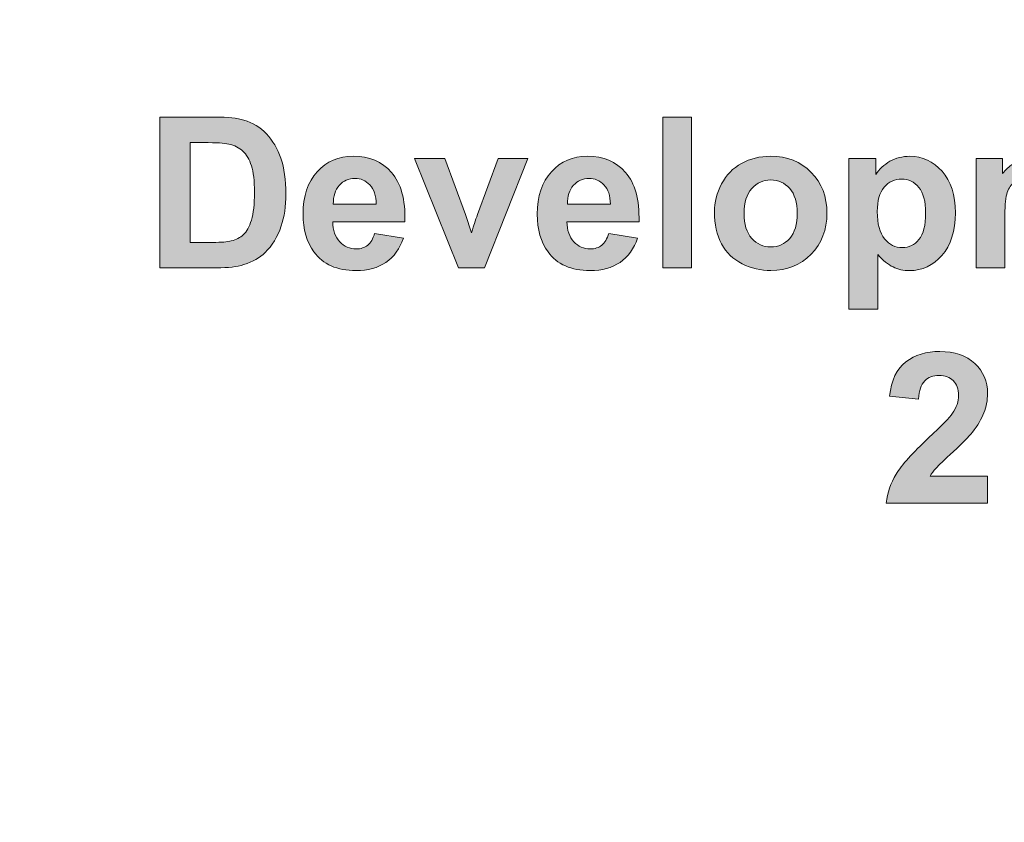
# Model space of a CAD drawing. Header units: millimetres. Extents: x 7 to 595, y -296 to -6.
# Tile 48 of 131: x 125 to 141, y -41 to -28. Entities that reach past the tile are written whole.
import ezdxf

# ---------------------------------------------------------------- set-up
doc = ezdxf.new("R2010")
doc.units = ezdxf.units.MM
doc.header["$MEASUREMENT"] = 0
doc.layers.add('Layer 1', color=7, linetype='Continuous', lineweight=0)

# ---------------------------------------------------------------- blocks, each defined once
blk = doc.blocks.new('Block_0')
at = {"layer": 'Layer 1', "true_color": 0x2c2a29, "transparency": 33554687}
h = blk.add_hatch(color=250, dxfattribs=at)
edge = h.paths.add_edge_path()
edge.add_spline(control_points=[(127.399, -29.857), (127.399, -29.857), (127.399, -31.53), (127.399, -31.53), (127.399, -31.53), (127.778, -31.53), (127.778, -31.53), (127.92, -31.53), (128.022, -31.521), (128.085, -31.505), (128.168, -31.485), (128.236, -31.45), (128.29, -31.4), (128.345, -31.351), (128.389, -31.27), (128.423, -31.157), (128.458, -31.044), (128.475, -30.889), (128.475, -30.694), (128.475, -30.499), (128.458, -30.35), (128.423, -30.245), (128.389, -30.14), (128.341, -30.059), (128.279, -30), (128.217, -29.942), (128.139, -29.902), (128.044, -29.882), (127.973, -29.866), (127.834, -29.857), (127.627, -29.857), (127.627, -29.857), (127.399, -29.857), (127.399, -29.857)], knot_values=[0, 0, 0, 0, 1, 1, 1, 2, 2, 2, 3, 3, 3, 4, 4, 4, 5, 5, 5, 6, 6, 6, 7, 7, 7, 8, 8, 8, 9, 9, 9, 10, 10, 10, 11, 11, 11, 11], degree=3, periodic=0)
edge = h.paths.add_edge_path()
edge.add_spline(control_points=[(126.887, -29.431), (126.887, -29.431), (127.818, -29.431), (127.818, -29.431), (128.027, -29.431), (128.187, -29.446), (128.297, -29.479), (128.445, -29.522), (128.572, -29.6), (128.677, -29.712), (128.783, -29.823), (128.863, -29.959), (128.918, -30.121), (128.973, -30.282), (129.001, -30.481), (129.001, -30.718), (129.001, -30.926), (128.975, -31.104), (128.923, -31.255), (128.86, -31.439), (128.77, -31.588), (128.653, -31.701), (128.565, -31.788), (128.445, -31.855), (128.296, -31.903), (128.183, -31.939), (128.033, -31.956), (127.845, -31.956), (127.845, -31.956), (126.887, -31.956), (126.887, -31.956), (126.887, -31.956), (126.887, -29.431), (126.887, -29.431), (126.887, -29.431), (126.887, -29.431), (126.887, -29.431)], knot_values=[0, 0, 0, 0, 1, 1, 1, 2, 2, 2, 3, 3, 3, 4, 4, 4, 5, 5, 5, 6, 6, 6, 7, 7, 7, 8, 8, 8, 9, 9, 9, 10, 10, 10, 11, 11, 11, 12, 12, 12, 12], degree=3, periodic=0)
blk.add_hatch(color=250, dxfattribs=at).paths.add_polyline_path([(135.318, -31.956), (135.318, -29.431), (135.801, -29.431), (135.801, -31.956)])
h = blk.add_hatch(color=250, dxfattribs=at)
edge = h.paths.add_edge_path()
edge.add_spline(control_points=[(130.518, -30.888), (130.515, -30.747), (130.479, -30.64), (130.41, -30.567), (130.341, -30.494), (130.258, -30.457), (130.159, -30.457), (130.054, -30.457), (129.967, -30.496), (129.898, -30.573), (129.829, -30.65), (129.796, -30.755), (129.797, -30.888), (129.797, -30.888), (130.518, -30.888), (130.518, -30.888)], knot_values=[0, 0, 0, 0, 1, 1, 1, 2, 2, 2, 3, 3, 3, 4, 4, 4, 5, 5, 5, 5], degree=3, periodic=0)
edge = h.paths.add_edge_path()
edge.add_spline(control_points=[(130.49, -31.378), (130.49, -31.378), (130.973, -31.459), (130.973, -31.459), (130.911, -31.636), (130.813, -31.771), (130.68, -31.864), (130.546, -31.956), (130.378, -32.002), (130.178, -32.002), (129.86, -32.002), (129.624, -31.898), (129.472, -31.69), (129.351, -31.523), (129.29, -31.313), (129.29, -31.058), (129.29, -30.755), (129.37, -30.517), (129.528, -30.345), (129.686, -30.173), (129.887, -30.087), (130.129, -30.087), (130.401, -30.087), (130.615, -30.177), (130.773, -30.357), (130.93, -30.537), (131.005, -30.812), (130.998, -31.184), (130.998, -31.184), (129.788, -31.184), (129.788, -31.184), (129.791, -31.327), (129.83, -31.439), (129.905, -31.519), (129.979, -31.599), (130.072, -31.639), (130.182, -31.639), (130.258, -31.639), (130.322, -31.618), (130.373, -31.577), (130.425, -31.536), (130.463, -31.47), (130.49, -31.378), (130.49, -31.378), (130.49, -31.378), (130.49, -31.378)], knot_values=[0, 0, 0, 0, 1, 1, 1, 2, 2, 2, 3, 3, 3, 4, 4, 4, 5, 5, 5, 6, 6, 6, 7, 7, 7, 8, 8, 8, 9, 9, 9, 10, 10, 10, 11, 11, 11, 12, 12, 12, 13, 13, 13, 14, 14, 14, 15, 15, 15, 15], degree=3, periodic=0)
h = blk.add_hatch(color=250, dxfattribs=at)
edge = h.paths.add_edge_path()
edge.add_spline(control_points=[(131.897, -31.956), (131.897, -31.956), (131.159, -30.126), (131.159, -30.126), (131.159, -30.126), (131.667, -30.126), (131.667, -30.126), (131.667, -30.126), (132.012, -31.06), (132.012, -31.06), (132.012, -31.06), (132.111, -31.372), (132.111, -31.372), (132.138, -31.293), (132.155, -31.24), (132.161, -31.215), (132.178, -31.163), (132.195, -31.112), (132.214, -31.06), (132.214, -31.06), (132.563, -30.126), (132.563, -30.126), (132.563, -30.126), (133.06, -30.126), (133.06, -30.126), (133.06, -30.126), (132.333, -31.956), (132.333, -31.956), (132.333, -31.956), (131.897, -31.956), (131.897, -31.956)], knot_values=[0, 0, 0, 0, 1, 1, 1, 2, 2, 2, 3, 3, 3, 4, 4, 4, 5, 5, 5, 6, 6, 6, 7, 7, 7, 8, 8, 8, 9, 9, 9, 10, 10, 10, 10], degree=3, periodic=0)
h = blk.add_hatch(color=250, dxfattribs=at)
edge = h.paths.add_edge_path()
edge.add_spline(control_points=[(134.442, -30.888), (134.439, -30.747), (134.403, -30.64), (134.334, -30.567), (134.265, -30.494), (134.182, -30.457), (134.083, -30.457), (133.978, -30.457), (133.891, -30.496), (133.822, -30.573), (133.753, -30.65), (133.72, -30.755), (133.721, -30.888), (133.721, -30.888), (134.442, -30.888), (134.442, -30.888)], knot_values=[0, 0, 0, 0, 1, 1, 1, 2, 2, 2, 3, 3, 3, 4, 4, 4, 5, 5, 5, 5], degree=3, periodic=0)
edge = h.paths.add_edge_path()
edge.add_spline(control_points=[(134.414, -31.378), (134.414, -31.378), (134.897, -31.459), (134.897, -31.459), (134.835, -31.636), (134.737, -31.771), (134.604, -31.864), (134.47, -31.956), (134.302, -32.002), (134.102, -32.002), (133.784, -32.002), (133.548, -31.898), (133.396, -31.69), (133.275, -31.523), (133.214, -31.313), (133.214, -31.058), (133.214, -30.755), (133.294, -30.517), (133.452, -30.345), (133.61, -30.173), (133.811, -30.087), (134.053, -30.087), (134.325, -30.087), (134.539, -30.177), (134.697, -30.357), (134.854, -30.537), (134.929, -30.812), (134.922, -31.184), (134.922, -31.184), (133.712, -31.184), (133.712, -31.184), (133.715, -31.327), (133.754, -31.439), (133.829, -31.519), (133.903, -31.599), (133.996, -31.639), (134.106, -31.639), (134.182, -31.639), (134.246, -31.618), (134.297, -31.577), (134.349, -31.536), (134.387, -31.47), (134.414, -31.378), (134.414, -31.378), (134.414, -31.378), (134.414, -31.378)], knot_values=[0, 0, 0, 0, 1, 1, 1, 2, 2, 2, 3, 3, 3, 4, 4, 4, 5, 5, 5, 6, 6, 6, 7, 7, 7, 8, 8, 8, 9, 9, 9, 10, 10, 10, 11, 11, 11, 12, 12, 12, 13, 13, 13, 14, 14, 14, 15, 15, 15, 15], degree=3, periodic=0)
h = blk.add_hatch(color=250, dxfattribs=at)
edge = h.paths.add_edge_path()
edge.add_spline(control_points=[(136.682, -31.045), (136.682, -31.226), (136.725, -31.366), (136.811, -31.462), (136.897, -31.559), (137.003, -31.607), (137.13, -31.607), (137.255, -31.607), (137.361, -31.559), (137.447, -31.462), (137.532, -31.366), (137.575, -31.225), (137.575, -31.041), (137.575, -30.862), (137.532, -30.723), (137.447, -30.627), (137.361, -30.53), (137.255, -30.482), (137.13, -30.482), (137.003, -30.482), (136.897, -30.53), (136.811, -30.627), (136.725, -30.723), (136.682, -30.863), (136.682, -31.045)], knot_values=[0, 0, 0, 0, 1, 1, 1, 2, 2, 2, 3, 3, 3, 4, 4, 4, 5, 5, 5, 6, 6, 6, 7, 7, 7, 8, 8, 8, 8], degree=3, periodic=0)
edge = h.paths.add_edge_path()
edge.add_spline(control_points=[(136.185, -31.019), (136.185, -30.858), (136.224, -30.702), (136.304, -30.551), (136.383, -30.4), (136.495, -30.285), (136.64, -30.206), (136.786, -30.127), (136.947, -30.087), (137.127, -30.087), (137.404, -30.087), (137.63, -30.177), (137.807, -30.357), (137.984, -30.537), (138.072, -30.764), (138.072, -31.039), (138.072, -31.317), (137.983, -31.547), (137.805, -31.729), (137.626, -31.911), (137.401, -32.002), (137.13, -32.002), (136.963, -32.002), (136.803, -31.964), (136.65, -31.888), (136.499, -31.812), (136.383, -31.701), (136.304, -31.554), (136.224, -31.408), (136.185, -31.229), (136.185, -31.019), (136.185, -31.019), (136.185, -31.019), (136.185, -31.019)], knot_values=[0, 0, 0, 0, 1, 1, 1, 2, 2, 2, 3, 3, 3, 4, 4, 4, 5, 5, 5, 6, 6, 6, 7, 7, 7, 8, 8, 8, 9, 9, 9, 10, 10, 10, 11, 11, 11, 11], degree=3, periodic=0)
h = blk.add_hatch(color=250, dxfattribs=at)
edge = h.paths.add_edge_path()
edge.add_spline(control_points=[(138.915, -31.013), (138.915, -31.219), (138.955, -31.371), (139.037, -31.47), (139.118, -31.568), (139.217, -31.618), (139.334, -31.618), (139.446, -31.618), (139.54, -31.573), (139.614, -31.482), (139.689, -31.391), (139.726, -31.243), (139.726, -31.037), (139.726, -30.844), (139.688, -30.701), (139.611, -30.608), (139.534, -30.514), (139.439, -30.468), (139.326, -30.468), (139.208, -30.468), (139.109, -30.514), (139.032, -30.605), (138.953, -30.697), (138.915, -30.833), (138.915, -31.013)], knot_values=[0, 0, 0, 0, 1, 1, 1, 2, 2, 2, 3, 3, 3, 4, 4, 4, 5, 5, 5, 6, 6, 6, 7, 7, 7, 8, 8, 8, 8], degree=3, periodic=0)
edge = h.paths.add_edge_path()
edge.add_spline(control_points=[(138.438, -30.126), (138.438, -30.126), (138.89, -30.126), (138.89, -30.126), (138.89, -30.126), (138.89, -30.394), (138.89, -30.394), (138.949, -30.302), (139.028, -30.228), (139.128, -30.171), (139.227, -30.115), (139.339, -30.087), (139.46, -30.087), (139.673, -30.087), (139.853, -30.17), (140.001, -30.337), (140.149, -30.504), (140.224, -30.736), (140.224, -31.034), (140.224, -31.34), (140.149, -31.578), (139.999, -31.748), (139.85, -31.918), (139.669, -32.002), (139.456, -32.002), (139.355, -32.002), (139.263, -31.982), (139.181, -31.942), (139.099, -31.902), (139.012, -31.833), (138.922, -31.735), (138.922, -31.735), (138.922, -32.651), (138.922, -32.651), (138.922, -32.651), (138.438, -32.651), (138.438, -32.651), (138.438, -32.651), (138.438, -30.126), (138.438, -30.126), (138.438, -30.126), (138.438, -30.126), (138.438, -30.126)], knot_values=[0, 0, 0, 0, 1, 1, 1, 2, 2, 2, 3, 3, 3, 4, 4, 4, 5, 5, 5, 6, 6, 6, 7, 7, 7, 8, 8, 8, 9, 9, 9, 10, 10, 10, 11, 11, 11, 12, 12, 12, 13, 13, 13, 14, 14, 14, 14], degree=3, periodic=0)
h = blk.add_hatch(color=250, dxfattribs=at)
edge = h.paths.add_edge_path()
edge.add_spline(control_points=[(140.572, -30.126), (140.572, -30.126), (141.017, -30.126), (141.017, -30.126), (141.017, -30.126), (141.017, -30.375), (141.017, -30.375), (141.176, -30.183), (141.366, -30.087), (141.586, -30.087), (141.703, -30.087), (141.805, -30.111), (141.891, -30.159), (141.977, -30.207), (142.048, -30.28), (142.103, -30.378), (142.183, -30.28), (142.27, -30.207), (142.363, -30.159), (142.456, -30.111), (142.555, -30.087), (142.661, -30.087), (142.795, -30.087), (142.909, -30.114), (143.002, -30.168), (143.095, -30.223), (143.165, -30.303), (143.21, -30.409), (143.244, -30.487), (143.26, -30.613), (143.26, -30.788), (143.26, -30.788), (143.26, -31.956), (143.26, -31.956), (143.26, -31.956), (142.777, -31.956), (142.777, -31.956), (142.777, -31.956), (142.777, -30.912), (142.777, -30.912), (142.777, -30.73), (142.761, -30.613), (142.727, -30.561), (142.682, -30.492), (142.613, -30.457), (142.52, -30.457), (142.452, -30.457), (142.388, -30.478), (142.328, -30.519), (142.269, -30.561), (142.226, -30.621), (142.199, -30.701), (142.173, -30.781), (142.16, -30.906), (142.16, -31.079), (142.16, -31.079), (142.16, -31.956), (142.16, -31.956), (142.16, -31.956), (141.676, -31.956), (141.676, -31.956), (141.676, -31.956), (141.676, -30.955), (141.676, -30.955), (141.676, -30.777), (141.668, -30.662), (141.651, -30.611), (141.633, -30.559), (141.607, -30.52), (141.571, -30.495), (141.535, -30.469), (141.485, -30.457), (141.424, -30.457), (141.349, -30.457), (141.282, -30.477), (141.222, -30.517), (141.162, -30.558), (141.12, -30.615), (141.094, -30.691), (141.068, -30.767), (141.055, -30.893), (141.055, -31.068), (141.055, -31.068), (141.055, -31.956), (141.055, -31.956), (141.055, -31.956), (140.572, -31.956), (140.572, -31.956), (140.572, -31.956), (140.572, -30.126), (140.572, -30.126)], knot_values=[0, 0, 0, 0, 1, 1, 1, 2, 2, 2, 3, 3, 3, 4, 4, 4, 5, 5, 5, 6, 6, 6, 7, 7, 7, 8, 8, 8, 9, 9, 9, 10, 10, 10, 11, 11, 11, 12, 12, 12, 13, 13, 13, 14, 14, 14, 15, 15, 15, 16, 16, 16, 17, 17, 17, 18, 18, 18, 19, 19, 19, 20, 20, 20, 21, 21, 21, 22, 22, 22, 23, 23, 23, 24, 24, 24, 25, 25, 25, 26, 26, 26, 27, 27, 27, 28, 28, 28, 29, 29, 29, 30, 30, 30, 30], degree=3, periodic=0)
h = blk.add_hatch(color=250, dxfattribs=at)
edge = h.paths.add_edge_path()
edge.add_spline(control_points=[(140.764, -35.45), (140.764, -35.45), (140.764, -35.898), (140.764, -35.898), (140.764, -35.898), (139.067, -35.898), (139.067, -35.898), (139.085, -35.727), (139.141, -35.566), (139.232, -35.414), (139.324, -35.261), (139.506, -35.059), (139.776, -34.807), (139.994, -34.603), (140.128, -34.465), (140.177, -34.393), (140.244, -34.293), (140.277, -34.194), (140.277, -34.096), (140.277, -33.988), (140.248, -33.905), (140.19, -33.847), (140.132, -33.789), (140.052, -33.76), (139.951, -33.76), (139.85, -33.76), (139.77, -33.79), (139.71, -33.851), (139.65, -33.912), (139.616, -34.013), (139.607, -34.155), (139.607, -34.155), (139.123, -34.107), (139.123, -34.107), (139.152, -33.84), (139.242, -33.648), (139.394, -33.532), (139.546, -33.416), (139.735, -33.358), (139.963, -33.358), (140.212, -33.358), (140.408, -33.425), (140.55, -33.56), (140.693, -33.694), (140.764, -33.862), (140.764, -34.063), (140.764, -34.177), (140.743, -34.285), (140.703, -34.388), (140.662, -34.491), (140.598, -34.599), (140.509, -34.712), (140.451, -34.787), (140.344, -34.894), (140.191, -35.035), (140.038, -35.176), (139.941, -35.268), (139.9, -35.315), (139.859, -35.361), (139.826, -35.406), (139.801, -35.45), (139.801, -35.45), (140.764, -35.45), (140.764, -35.45)], knot_values=[0, 0, 0, 0, 1, 1, 1, 2, 2, 2, 3, 3, 3, 4, 4, 4, 5, 5, 5, 6, 6, 6, 7, 7, 7, 8, 8, 8, 9, 9, 9, 10, 10, 10, 11, 11, 11, 12, 12, 12, 13, 13, 13, 14, 14, 14, 15, 15, 15, 16, 16, 16, 17, 17, 17, 18, 18, 18, 19, 19, 19, 20, 20, 20, 21, 21, 21, 21], degree=3, periodic=0)
at = {"layer": 'Layer 1'}
blk.add_lwpolyline([(135.318, -31.956), (135.318, -29.431), (135.801, -29.431), (135.801, -31.956)], close=True, dxfattribs=at)
at = {"layer": 'Layer 1', "color": 240, "lineweight": 0, "true_color": 0xed2224}
blk.add_open_spline([(13.607, -5.532), (13.607, -5.532), (161.807, -5.532), (161.807, -5.532), (164.557, -5.532), (166.807, -7.782), (166.807, -10.532), (166.807, -10.532), (166.807, -79.532), (166.807, -79.532), (166.807, -79.532), (8.607, -79.532), (8.607, -79.532), (8.607, -79.532), (8.607, -10.532), (8.607, -10.532), (8.607, -7.782), (10.857, -5.532), (13.607, -5.532)], degree=3, knots=[0, 0, 0, 0, 1, 1, 1, 2, 2, 2, 3, 3, 3, 4, 4, 4, 5, 5, 5, 6, 6, 6, 6], dxfattribs=at)
at = {"layer": 'Layer 1'}
for points, knots in [([(126.887, -29.431), (126.887, -29.431), (127.818, -29.431), (127.818, -29.431), (128.027, -29.431), (128.187, -29.446), (128.297, -29.479), (128.445, -29.522), (128.572, -29.6), (128.677, -29.712), (128.783, -29.823), (128.863, -29.959), (128.918, -30.121), (128.973, -30.282), (129.001, -30.481), (129.001, -30.718), (129.001, -30.926), (128.975, -31.104), (128.923, -31.255), (128.86, -31.439), (128.77, -31.588), (128.653, -31.701), (128.565, -31.788), (128.445, -31.855), (128.296, -31.903), (128.183, -31.939), (128.033, -31.956), (127.845, -31.956), (127.845, -31.956), (126.887, -31.956), (126.887, -31.956), (126.887, -31.956), (126.887, -29.431), (126.887, -29.431), (126.887, -29.431), (126.887, -29.431), (126.887, -29.431)], [0, 0, 0, 0, 1, 1, 1, 2, 2, 2, 3, 3, 3, 4, 4, 4, 5, 5, 5, 6, 6, 6, 7, 7, 7, 8, 8, 8, 9, 9, 9, 10, 10, 10, 11, 11, 11, 12, 12, 12, 12]), ([(127.399, -29.857), (127.399, -29.857), (127.399, -31.53), (127.399, -31.53), (127.399, -31.53), (127.778, -31.53), (127.778, -31.53), (127.92, -31.53), (128.022, -31.521), (128.085, -31.505), (128.168, -31.485), (128.236, -31.45), (128.29, -31.4), (128.345, -31.351), (128.389, -31.27), (128.423, -31.157), (128.458, -31.044), (128.475, -30.889), (128.475, -30.694), (128.475, -30.499), (128.458, -30.35), (128.423, -30.245), (128.389, -30.14), (128.341, -30.059), (128.279, -30), (128.217, -29.942), (128.139, -29.902), (128.044, -29.882), (127.973, -29.866), (127.834, -29.857), (127.627, -29.857), (127.627, -29.857), (127.399, -29.857), (127.399, -29.857)], [0, 0, 0, 0, 1, 1, 1, 2, 2, 2, 3, 3, 3, 4, 4, 4, 5, 5, 5, 6, 6, 6, 7, 7, 7, 8, 8, 8, 9, 9, 9, 10, 10, 10, 11, 11, 11, 11]), ([(130.49, -31.378), (130.49, -31.378), (130.973, -31.459), (130.973, -31.459), (130.911, -31.636), (130.813, -31.771), (130.68, -31.864), (130.546, -31.956), (130.378, -32.002), (130.178, -32.002), (129.86, -32.002), (129.624, -31.898), (129.472, -31.69), (129.351, -31.523), (129.29, -31.313), (129.29, -31.058), (129.29, -30.755), (129.37, -30.517), (129.528, -30.345), (129.686, -30.173), (129.887, -30.087), (130.129, -30.087), (130.401, -30.087), (130.615, -30.177), (130.773, -30.357), (130.93, -30.537), (131.005, -30.812), (130.998, -31.184), (130.998, -31.184), (129.788, -31.184), (129.788, -31.184), (129.791, -31.327), (129.83, -31.439), (129.905, -31.519), (129.979, -31.599), (130.072, -31.639), (130.182, -31.639), (130.258, -31.639), (130.322, -31.618), (130.373, -31.577), (130.425, -31.536), (130.463, -31.47), (130.49, -31.378), (130.49, -31.378), (130.49, -31.378), (130.49, -31.378)], [0, 0, 0, 0, 1, 1, 1, 2, 2, 2, 3, 3, 3, 4, 4, 4, 5, 5, 5, 6, 6, 6, 7, 7, 7, 8, 8, 8, 9, 9, 9, 10, 10, 10, 11, 11, 11, 12, 12, 12, 13, 13, 13, 14, 14, 14, 15, 15, 15, 15]), ([(131.897, -31.956), (131.897, -31.956), (131.159, -30.126), (131.159, -30.126), (131.159, -30.126), (131.667, -30.126), (131.667, -30.126), (131.667, -30.126), (132.012, -31.06), (132.012, -31.06), (132.012, -31.06), (132.111, -31.372), (132.111, -31.372), (132.138, -31.293), (132.155, -31.24), (132.161, -31.215), (132.178, -31.163), (132.195, -31.112), (132.214, -31.06), (132.214, -31.06), (132.563, -30.126), (132.563, -30.126), (132.563, -30.126), (133.06, -30.126), (133.06, -30.126), (133.06, -30.126), (132.333, -31.956), (132.333, -31.956), (132.333, -31.956), (131.897, -31.956), (131.897, -31.956)], [0, 0, 0, 0, 1, 1, 1, 2, 2, 2, 3, 3, 3, 4, 4, 4, 5, 5, 5, 6, 6, 6, 7, 7, 7, 8, 8, 8, 9, 9, 9, 10, 10, 10, 10]), ([(134.414, -31.378), (134.414, -31.378), (134.897, -31.459), (134.897, -31.459), (134.835, -31.636), (134.737, -31.771), (134.604, -31.864), (134.47, -31.956), (134.302, -32.002), (134.102, -32.002), (133.784, -32.002), (133.548, -31.898), (133.396, -31.69), (133.275, -31.523), (133.214, -31.313), (133.214, -31.058), (133.214, -30.755), (133.294, -30.517), (133.452, -30.345), (133.61, -30.173), (133.811, -30.087), (134.053, -30.087), (134.325, -30.087), (134.539, -30.177), (134.697, -30.357), (134.854, -30.537), (134.929, -30.812), (134.922, -31.184), (134.922, -31.184), (133.712, -31.184), (133.712, -31.184), (133.715, -31.327), (133.754, -31.439), (133.829, -31.519), (133.903, -31.599), (133.996, -31.639), (134.106, -31.639), (134.182, -31.639), (134.246, -31.618), (134.297, -31.577), (134.349, -31.536), (134.387, -31.47), (134.414, -31.378), (134.414, -31.378), (134.414, -31.378), (134.414, -31.378)], [0, 0, 0, 0, 1, 1, 1, 2, 2, 2, 3, 3, 3, 4, 4, 4, 5, 5, 5, 6, 6, 6, 7, 7, 7, 8, 8, 8, 9, 9, 9, 10, 10, 10, 11, 11, 11, 12, 12, 12, 13, 13, 13, 14, 14, 14, 15, 15, 15, 15]), ([(136.185, -31.019), (136.185, -30.858), (136.224, -30.702), (136.304, -30.551), (136.383, -30.4), (136.495, -30.285), (136.64, -30.206), (136.786, -30.127), (136.947, -30.087), (137.127, -30.087), (137.404, -30.087), (137.63, -30.177), (137.807, -30.357), (137.984, -30.537), (138.072, -30.764), (138.072, -31.039), (138.072, -31.317), (137.983, -31.547), (137.805, -31.729), (137.626, -31.911), (137.401, -32.002), (137.13, -32.002), (136.963, -32.002), (136.803, -31.964), (136.65, -31.888), (136.499, -31.812), (136.383, -31.701), (136.304, -31.554), (136.224, -31.408), (136.185, -31.229), (136.185, -31.019), (136.185, -31.019), (136.185, -31.019), (136.185, -31.019)], [0, 0, 0, 0, 1, 1, 1, 2, 2, 2, 3, 3, 3, 4, 4, 4, 5, 5, 5, 6, 6, 6, 7, 7, 7, 8, 8, 8, 9, 9, 9, 10, 10, 10, 11, 11, 11, 11]), ([(138.438, -30.126), (138.438, -30.126), (138.89, -30.126), (138.89, -30.126), (138.89, -30.126), (138.89, -30.394), (138.89, -30.394), (138.949, -30.302), (139.028, -30.228), (139.128, -30.171), (139.227, -30.115), (139.339, -30.087), (139.46, -30.087), (139.673, -30.087), (139.853, -30.17), (140.001, -30.337), (140.149, -30.504), (140.224, -30.736), (140.224, -31.034), (140.224, -31.34), (140.149, -31.578), (139.999, -31.748), (139.85, -31.918), (139.669, -32.002), (139.456, -32.002), (139.355, -32.002), (139.263, -31.982), (139.181, -31.942), (139.099, -31.902), (139.012, -31.833), (138.922, -31.735), (138.922, -31.735), (138.922, -32.651), (138.922, -32.651), (138.922, -32.651), (138.438, -32.651), (138.438, -32.651), (138.438, -32.651), (138.438, -30.126), (138.438, -30.126), (138.438, -30.126), (138.438, -30.126), (138.438, -30.126)], [0, 0, 0, 0, 1, 1, 1, 2, 2, 2, 3, 3, 3, 4, 4, 4, 5, 5, 5, 6, 6, 6, 7, 7, 7, 8, 8, 8, 9, 9, 9, 10, 10, 10, 11, 11, 11, 12, 12, 12, 13, 13, 13, 14, 14, 14, 14]), ([(140.572, -30.126), (140.572, -30.126), (141.017, -30.126), (141.017, -30.126), (141.017, -30.126), (141.017, -30.375), (141.017, -30.375), (141.176, -30.183), (141.366, -30.087), (141.586, -30.087), (141.703, -30.087), (141.805, -30.111), (141.891, -30.159), (141.977, -30.207), (142.048, -30.28), (142.103, -30.378), (142.183, -30.28), (142.27, -30.207), (142.363, -30.159), (142.456, -30.111), (142.555, -30.087), (142.661, -30.087), (142.795, -30.087), (142.909, -30.114), (143.002, -30.168), (143.095, -30.223), (143.165, -30.303), (143.21, -30.409), (143.244, -30.487), (143.26, -30.613), (143.26, -30.788), (143.26, -30.788), (143.26, -31.956), (143.26, -31.956), (143.26, -31.956), (142.777, -31.956), (142.777, -31.956), (142.777, -31.956), (142.777, -30.912), (142.777, -30.912), (142.777, -30.73), (142.761, -30.613), (142.727, -30.561), (142.682, -30.492), (142.613, -30.457), (142.52, -30.457), (142.452, -30.457), (142.388, -30.478), (142.328, -30.519), (142.269, -30.561), (142.226, -30.621), (142.199, -30.701), (142.173, -30.781), (142.16, -30.906), (142.16, -31.079), (142.16, -31.079), (142.16, -31.956), (142.16, -31.956), (142.16, -31.956), (141.676, -31.956), (141.676, -31.956), (141.676, -31.956), (141.676, -30.955), (141.676, -30.955), (141.676, -30.777), (141.668, -30.662), (141.651, -30.611), (141.633, -30.559), (141.607, -30.52), (141.571, -30.495), (141.535, -30.469), (141.485, -30.457), (141.424, -30.457), (141.349, -30.457), (141.282, -30.477), (141.222, -30.517), (141.162, -30.558), (141.12, -30.615), (141.094, -30.691), (141.068, -30.767), (141.055, -30.893), (141.055, -31.068), (141.055, -31.068), (141.055, -31.956), (141.055, -31.956), (141.055, -31.956), (140.572, -31.956), (140.572, -31.956), (140.572, -31.956), (140.572, -30.126), (140.572, -30.126)], [0, 0, 0, 0, 1, 1, 1, 2, 2, 2, 3, 3, 3, 4, 4, 4, 5, 5, 5, 6, 6, 6, 7, 7, 7, 8, 8, 8, 9, 9, 9, 10, 10, 10, 11, 11, 11, 12, 12, 12, 13, 13, 13, 14, 14, 14, 15, 15, 15, 16, 16, 16, 17, 17, 17, 18, 18, 18, 19, 19, 19, 20, 20, 20, 21, 21, 21, 22, 22, 22, 23, 23, 23, 24, 24, 24, 25, 25, 25, 26, 26, 26, 27, 27, 27, 28, 28, 28, 29, 29, 29, 30, 30, 30, 30]), ([(130.518, -30.888), (130.515, -30.747), (130.479, -30.64), (130.41, -30.567), (130.341, -30.494), (130.258, -30.457), (130.159, -30.457), (130.054, -30.457), (129.967, -30.496), (129.898, -30.573), (129.829, -30.65), (129.796, -30.755), (129.797, -30.888), (129.797, -30.888), (130.518, -30.888), (130.518, -30.888)], [0, 0, 0, 0, 1, 1, 1, 2, 2, 2, 3, 3, 3, 4, 4, 4, 5, 5, 5, 5]), ([(134.442, -30.888), (134.439, -30.747), (134.403, -30.64), (134.334, -30.567), (134.265, -30.494), (134.182, -30.457), (134.083, -30.457), (133.978, -30.457), (133.891, -30.496), (133.822, -30.573), (133.753, -30.65), (133.72, -30.755), (133.721, -30.888), (133.721, -30.888), (134.442, -30.888), (134.442, -30.888)], [0, 0, 0, 0, 1, 1, 1, 2, 2, 2, 3, 3, 3, 4, 4, 4, 5, 5, 5, 5]), ([(136.682, -31.045), (136.682, -31.226), (136.725, -31.366), (136.811, -31.462), (136.897, -31.559), (137.003, -31.607), (137.13, -31.607), (137.255, -31.607), (137.361, -31.559), (137.447, -31.462), (137.532, -31.366), (137.575, -31.225), (137.575, -31.041), (137.575, -30.862), (137.532, -30.723), (137.447, -30.627), (137.361, -30.53), (137.255, -30.482), (137.13, -30.482), (137.003, -30.482), (136.897, -30.53), (136.811, -30.627), (136.725, -30.723), (136.682, -30.863), (136.682, -31.045)], [0, 0, 0, 0, 1, 1, 1, 2, 2, 2, 3, 3, 3, 4, 4, 4, 5, 5, 5, 6, 6, 6, 7, 7, 7, 8, 8, 8, 8]), ([(138.915, -31.013), (138.915, -31.219), (138.955, -31.371), (139.037, -31.47), (139.118, -31.568), (139.217, -31.618), (139.334, -31.618), (139.446, -31.618), (139.54, -31.573), (139.614, -31.482), (139.689, -31.391), (139.726, -31.243), (139.726, -31.037), (139.726, -30.844), (139.688, -30.701), (139.611, -30.608), (139.534, -30.514), (139.439, -30.468), (139.326, -30.468), (139.208, -30.468), (139.109, -30.514), (139.032, -30.605), (138.953, -30.697), (138.915, -30.833), (138.915, -31.013)], [0, 0, 0, 0, 1, 1, 1, 2, 2, 2, 3, 3, 3, 4, 4, 4, 5, 5, 5, 6, 6, 6, 7, 7, 7, 8, 8, 8, 8]), ([(140.764, -35.45), (140.764, -35.45), (140.764, -35.898), (140.764, -35.898), (140.764, -35.898), (139.067, -35.898), (139.067, -35.898), (139.085, -35.727), (139.141, -35.566), (139.232, -35.414), (139.324, -35.261), (139.506, -35.059), (139.776, -34.807), (139.994, -34.603), (140.128, -34.465), (140.177, -34.393), (140.244, -34.293), (140.277, -34.194), (140.277, -34.096), (140.277, -33.988), (140.248, -33.905), (140.19, -33.847), (140.132, -33.789), (140.052, -33.76), (139.951, -33.76), (139.85, -33.76), (139.77, -33.79), (139.71, -33.851), (139.65, -33.912), (139.616, -34.013), (139.607, -34.155), (139.607, -34.155), (139.123, -34.107), (139.123, -34.107), (139.152, -33.84), (139.242, -33.648), (139.394, -33.532), (139.546, -33.416), (139.735, -33.358), (139.963, -33.358), (140.212, -33.358), (140.408, -33.425), (140.55, -33.56), (140.693, -33.694), (140.764, -33.862), (140.764, -34.063), (140.764, -34.177), (140.743, -34.285), (140.703, -34.388), (140.662, -34.491), (140.598, -34.599), (140.509, -34.712), (140.451, -34.787), (140.344, -34.894), (140.191, -35.035), (140.038, -35.176), (139.941, -35.268), (139.9, -35.315), (139.859, -35.361), (139.826, -35.406), (139.801, -35.45), (139.801, -35.45), (140.764, -35.45), (140.764, -35.45)], [0, 0, 0, 0, 1, 1, 1, 2, 2, 2, 3, 3, 3, 4, 4, 4, 5, 5, 5, 6, 6, 6, 7, 7, 7, 8, 8, 8, 9, 9, 9, 10, 10, 10, 11, 11, 11, 12, 12, 12, 13, 13, 13, 14, 14, 14, 15, 15, 15, 16, 16, 16, 17, 17, 17, 18, 18, 18, 19, 19, 19, 20, 20, 20, 21, 21, 21, 21])]:
    blk.add_open_spline(points, degree=3, knots=knots, dxfattribs=at)

msp = doc.modelspace()

# ---------------------------------------------------------------- block references
at = {"layer": 'Layer 1'}
msp.add_blockref('Block_0', (0, 0), dxfattribs=at)

doc.saveas('drawing.dxf')
